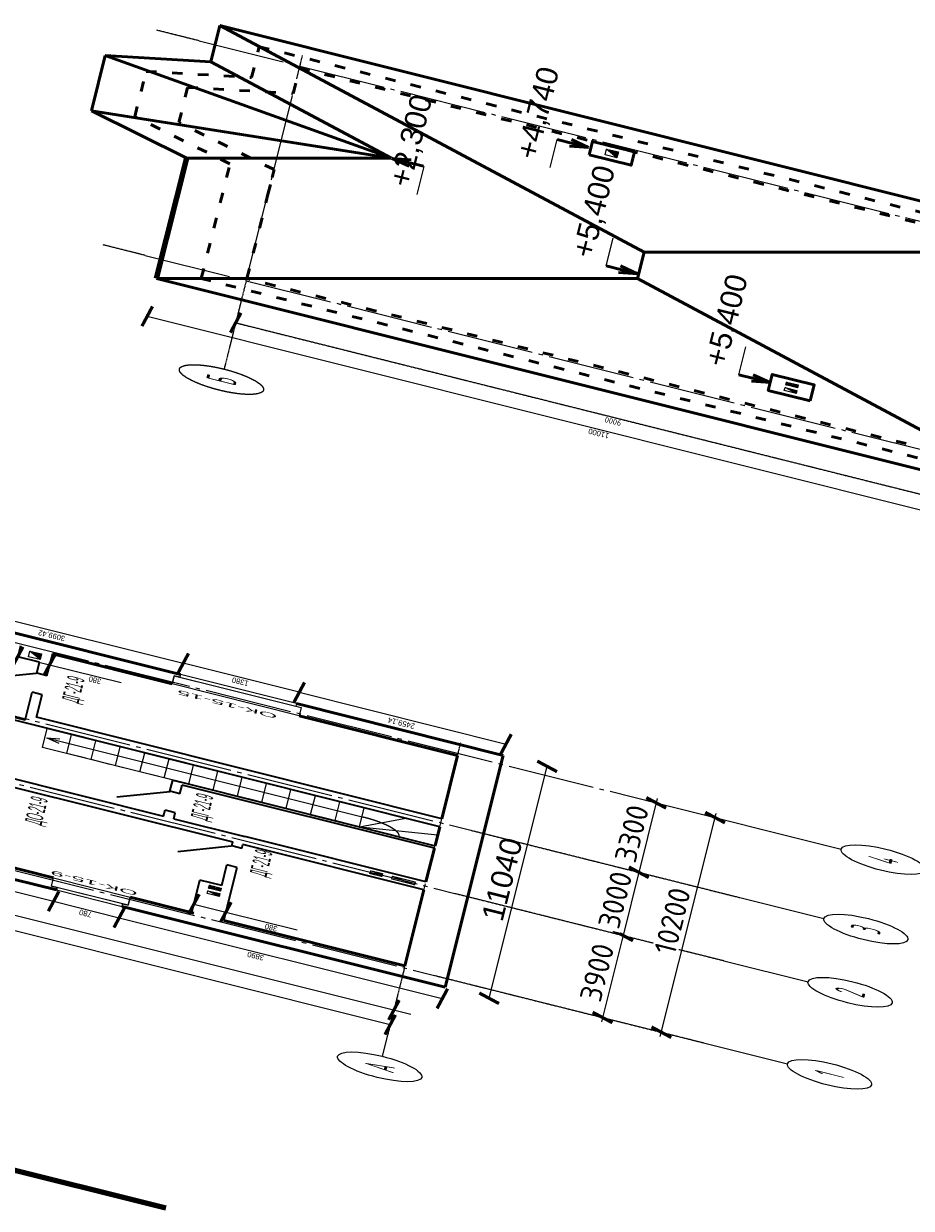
# Model space of a CAD drawing. Header units: millimetres. Extents: x -2096172177 to 2055029645, y -728784453 to 1899906214.
# Tile 34 of 109: x -1955633114 to -1929923873, y 1631205585 to 1665513615. Entities that reach past the tile are written whole.
import ezdxf
from ezdxf.enums import TextEntityAlignment as Align

# ---------------------------------------------------------------- set-up
doc = ezdxf.new("R2010")
doc.units = ezdxf.units.MM
doc.linetypes.add('ACAD_ISO03W100', pattern=[30, 12, -18])
doc.linetypes.add('DASHDOT_axis', pattern=[24, 20, -1.5, 1, -1.5])
for name, color, linetype, lineweight in [('Вентканалы', 214, 'Continuous', 18), ('Внутренние стены', 3, 'Continuous', 35), ('Высоты крыши', 3, 'Continuous', 18), ('Двери', 20, 'Continuous', 25), ('Крыша', 30, 'Continuous', 50), ('Лестница', 7, 'Continuous', 25), ('Наружные стены', 1, 'Continuous', 50), ('Окна и двери', 4, 'Continuous', 25), ('Простенки и окна', 80, 'Continuous', 18), ('Размеры', 40, 'Continuous', 18), ('Размеры окон', 6, 'Continuous', 18), ('Размеры стен', 5, 'Continuous', 18), ('Рамка', 2, 'Continuous', 100), ('Толщины привязок', 130, 'Continuous', 18)]:
    doc.layers.add(name, color=color, linetype=linetype, lineweight=lineweight)
doc.styles.add('GOST-2.304_Type-B', font='GOST Common.ttf')
doc.styles.add('Аннотативный', font='arial.ttf')
doc.styles.add('стиль для стен', font='arial.ttf')
doc.dimstyles.new('SPDS_units-mm', dxfattribs={"dimtxt": 2.5, "dimasz": 2.5, "dimexe": 1.25, "dimexo": 0.625, "dimtad": 1, "dimdec": 0, "dimtxsty": 'GOST-2.304_Type-B', "dimblk": 'ARCHTICK', "dimcen": 2.5, "dimdle": 2, "dimaunit": 1, "dimadec": 1, "dimazin": 2, "dimtfac": 1, "dimtdec": 0, "dimtmove": 1, "dimatfit": 3, "dimfxl": 1, "dimtfill": 1, "dimlwd": -1, "dimlwe": -1, "dimarcsym": 0})
doc.dimstyles.new('Для размеров СТЕН', dxfattribs={"dimtxt": 2.5, "dimasz": 2.5, "dimexe": 1.25, "dimexo": 0.625, "dimtad": 1, "dimtxsty": 'стиль для стен', "dimblk": 'ARCHTICK', "dimcen": 2.5, "dimadec": 0, "dimazin": 0, "dimtfac": 1, "dimtmove": 0, "dimatfit": 3, "dimfxl": 1, "dimarcsym": 0})

# ---------------------------------------------------------------- blocks, each defined once
blk = doc.blocks.new('_ArchTick')
at = {"color": 0, "linetype": 'ByBlock', "const_width": 0.15}
blk.add_lwpolyline([(-0.5, -0.5), (0.5, 0.5)], dxfattribs=at)
blk = doc.blocks.new('*D442')
at = {"color": 0, "linetype": 'Continuous', "transparency": 16777216}
for p, q in [((1776003, 907483), (1776003, 907545)), ((1786203, 907483), (1786203, 907545)), ((1775803, 907420), (1786403, 907420))]:
    blk.add_line(p, q, dxfattribs=at)
at = {"layer": 'Defpoints', "color": 0, "linetype": 'Continuous', "transparency": 16777216}
for p in [(1776003, 907420), (1786203, 907420), (1786203, 907420)]:
    blk.add_point(p, dxfattribs=at)
at = {"color": 0, "linetype": 'Continuous', "transparency": 16777216, "xscale": 250, "yscale": 250, "zscale": 250, "rotation": 180}
blk.add_blockref('_ArchTick', (1776003, 907420), dxfattribs=at)
at = {"color": 0, "linetype": 'Continuous', "transparency": 16777216, "xscale": 250, "yscale": 250, "zscale": 250}
blk.add_blockref('_ArchTick', (1786203, 907420), dxfattribs=at)
at = {"color": 0, "linetype": 'Continuous', "transparency": 16777216, "insert": (1781103, 907608), "char_height": 250, "attachment_point": 5, "style": 'GOST-2.304_Type-B', "bg_fill": 3, "box_fill_scale": 1.1, "bg_fill_color": 256, "bg_fill_true_color": 13158600, "bg_fill_transparency": 0}
blk.add_mtext('10200', dxfattribs=at)
blk = doc.blocks.new('*D443')
at = {"color": 0, "linetype": 'Continuous', "transparency": 16777216}
for p, q in [((1780103, 908120), (1775803, 908120)), ((1776003, 908183), (1776003, 908245)), ((1779903, 908183), (1779903, 908245))]:
    blk.add_line(p, q, dxfattribs=at)
at = {"layer": 'Defpoints', "color": 0, "linetype": 'Continuous', "transparency": 16777216}
for p in [(1776003, 908120), (1776003, 908120), (1779903, 908120)]:
    blk.add_point(p, dxfattribs=at)
at = {"color": 0, "linetype": 'Continuous', "transparency": 16777216, "xscale": 250, "yscale": 250, "zscale": 250, "rotation": 180}
blk.add_blockref('_ArchTick', (1776003, 908120), dxfattribs=at)
at = {"color": 0, "linetype": 'Continuous', "transparency": 16777216, "xscale": 250, "yscale": 250, "zscale": 250}
blk.add_blockref('_ArchTick', (1779903, 908120), dxfattribs=at)
at = {"color": 0, "linetype": 'Continuous', "transparency": 16777216, "insert": (1777953, 908308), "char_height": 250, "attachment_point": 5, "style": 'GOST-2.304_Type-B', "bg_fill": 3, "box_fill_scale": 1.1, "bg_fill_color": 256, "bg_fill_true_color": 13158600, "bg_fill_transparency": 0}
blk.add_mtext('3900', dxfattribs=at)
blk = doc.blocks.new('*D444')
at = {"color": 0, "linetype": 'Continuous', "transparency": 16777216}
for p, q in [((1783103, 908120), (1779703, 908120)), ((1779903, 908183), (1779903, 908245)), ((1782903, 908183), (1782903, 908245))]:
    blk.add_line(p, q, dxfattribs=at)
at = {"layer": 'Defpoints', "color": 0, "linetype": 'Continuous', "transparency": 16777216}
for p in [(1779903, 908120), (1779903, 908120), (1782903, 908120)]:
    blk.add_point(p, dxfattribs=at)
at = {"color": 0, "linetype": 'Continuous', "transparency": 16777216, "xscale": 250, "yscale": 250, "zscale": 250, "rotation": 180}
blk.add_blockref('_ArchTick', (1779903, 908120), dxfattribs=at)
at = {"color": 0, "linetype": 'Continuous', "transparency": 16777216, "xscale": 250, "yscale": 250, "zscale": 250}
blk.add_blockref('_ArchTick', (1782903, 908120), dxfattribs=at)
at = {"color": 0, "linetype": 'Continuous', "transparency": 16777216, "insert": (1781403, 908308), "char_height": 250, "attachment_point": 5, "style": 'GOST-2.304_Type-B', "bg_fill": 3, "box_fill_scale": 1.1, "bg_fill_color": 256, "bg_fill_true_color": 13158600, "bg_fill_transparency": 0}
blk.add_mtext('3000', dxfattribs=at)
blk = doc.blocks.new('*D445')
at = {"color": 0, "linetype": 'Continuous', "transparency": 16777216}
for p, q in [((1786403, 908120), (1782703, 908120)), ((1782903, 908183), (1782903, 908245)), ((1786203, 908183), (1786203, 908245))]:
    blk.add_line(p, q, dxfattribs=at)
at = {"layer": 'Defpoints', "color": 0, "linetype": 'Continuous', "transparency": 16777216}
for p in [(1782903, 908120), (1782903, 908120), (1786203, 908120)]:
    blk.add_point(p, dxfattribs=at)
at = {"color": 0, "linetype": 'Continuous', "transparency": 16777216, "xscale": 250, "yscale": 250, "zscale": 250, "rotation": 180}
blk.add_blockref('_ArchTick', (1782903, 908120), dxfattribs=at)
at = {"color": 0, "linetype": 'Continuous', "transparency": 16777216, "xscale": 250, "yscale": 250, "zscale": 250}
blk.add_blockref('_ArchTick', (1786203, 908120), dxfattribs=at)
at = {"color": 0, "linetype": 'Continuous', "transparency": 16777216, "insert": (1784553, 908308), "char_height": 250, "attachment_point": 5, "style": 'GOST-2.304_Type-B', "bg_fill": 3, "box_fill_scale": 1.1, "bg_fill_color": 256, "bg_fill_true_color": 13158600, "bg_fill_transparency": 0}
blk.add_mtext('3300', dxfattribs=at)
blk = doc.blocks.new('*D446')
at = {"layer": 'Defpoints', "color": 0, "transparency": 16777216}
for p in [(1775593, 914589), (1775055, 913809), (1775593, 913809)]:
    blk.add_point(p, dxfattribs=at)
at = {"layer": 'Простенки и окна', "color": 0, "lineweight": -2, "transparency": 16777216}
blk.add_line((1775055, 914589), (1775055, 913809), dxfattribs=at)
at = {"layer": 'Простенки и окна', "color": 0, "lineweight": -2, "transparency": 16777216, "xscale": 250, "yscale": 250, "zscale": 250}
for p, rotation in [((1775055, 914589), 90), ((1775055, 913809), 270)]:
    blk.add_blockref('_ArchTick', p, dxfattribs=dict(at, rotation=rotation))
at = {"layer": 'Простенки и окна', "color": 0, "transparency": 16777216, "insert": (1774867, 914199), "char_height": 250, "attachment_point": 5, "rotation": 90, "style": 'стиль для стен'}
blk.add_mtext('780', dxfattribs=at)
blk = doc.blocks.new('*D450')
at = {"layer": 'Defpoints', "color": 0, "transparency": 16777216}
for p in [(1786613, 913805), (1787151, 913805), (1786613, 912425)]:
    blk.add_point(p, dxfattribs=at)
at = {"layer": 'Простенки и окна', "color": 0, "lineweight": -2, "transparency": 16777216}
blk.add_line((1787151, 912425), (1787151, 913805), dxfattribs=at)
at = {"layer": 'Простенки и окна', "color": 0, "lineweight": -2, "transparency": 16777216, "xscale": 250, "yscale": 250, "zscale": 250}
for p, rotation in [((1787151, 913805), 90), ((1787151, 912425), 270)]:
    blk.add_blockref('_ArchTick', p, dxfattribs=dict(at, rotation=rotation))
at = {"layer": 'Простенки и окна', "color": 0, "transparency": 16777216, "insert": (1786964, 913115), "char_height": 250, "attachment_point": 5, "rotation": 90, "style": 'стиль для стен'}
blk.add_mtext('1380', dxfattribs=at)
blk = doc.blocks.new('*D451')
at = {"layer": 'Defpoints', "color": 0, "transparency": 16777216}
for p in [(1775055, 913809), (1775055, 909966), (1775593, 909966)]:
    blk.add_point(p, dxfattribs=at)
at = {"layer": 'Простенки и окна', "color": 0, "lineweight": -2, "transparency": 16777216}
blk.add_line((1775055, 913809), (1775055, 909966), dxfattribs=at)
at = {"layer": 'Простенки и окна', "color": 0, "lineweight": -2, "transparency": 16777216, "xscale": 250, "yscale": 250, "zscale": 250}
for p, rotation in [((1775055, 913809), 90), ((1775055, 909966), 270)]:
    blk.add_blockref('_ArchTick', p, dxfattribs=dict(at, rotation=rotation))
at = {"layer": 'Простенки и окна', "color": 0, "transparency": 16777216, "insert": (1774867, 912175), "char_height": 250, "attachment_point": 5, "rotation": 90, "style": 'стиль для стен'}
blk.add_mtext('3890', dxfattribs=at)
blk = doc.blocks.new('*D453')
at = {"layer": 'Defpoints', "color": 0, "transparency": 16777216}
for p in [(1775054, 916924), (1775054, 914589), (1775057, 914589)]:
    blk.add_point(p, dxfattribs=at)
at = {"layer": 'Простенки и окна', "color": 0, "lineweight": -2, "transparency": 16777216}
blk.add_line((1775057, 916924), (1775057, 914589), dxfattribs=at)
at = {"layer": 'Простенки и окна', "color": 0, "lineweight": -2, "transparency": 16777216, "xscale": 250, "yscale": 250, "zscale": 250}
for p, rotation in [((1775057, 916924), 90), ((1775057, 914589), 270)]:
    blk.add_blockref('_ArchTick', p, dxfattribs=dict(at, rotation=rotation))
at = {"layer": 'Простенки и окна', "color": 0, "transparency": 16777216, "insert": (1774869, 915757), "char_height": 250, "attachment_point": 5, "rotation": 90, "style": 'стиль для стен'}
blk.add_mtext('2330', dxfattribs=at)
blk = doc.blocks.new('*D460')
at = {"layer": 'Defpoints', "color": 0, "transparency": 16777216}
for p in [(1787148, 916905), (1787151, 913805), (1787151, 913805)]:
    blk.add_point(p, dxfattribs=at)
at = {"layer": 'Простенки и окна', "color": 0, "lineweight": -2, "transparency": 16777216}
blk.add_line((1787151, 916905), (1787151, 913805), dxfattribs=at)
at = {"layer": 'Простенки и окна', "color": 0, "lineweight": -2, "transparency": 16777216, "xscale": 250, "yscale": 250, "zscale": 250}
for p, rotation in [((1787151, 916905), 90), ((1787151, 913805), 270)]:
    blk.add_blockref('_ArchTick', p, dxfattribs=dict(at, rotation=rotation))
at = {"layer": 'Простенки и окна', "color": 0, "transparency": 16777216, "insert": (1786939, 915355), "char_height": 250, "attachment_point": 5, "rotation": 90, "style": 'стиль для стен'}
blk.add_mtext('3099,42', dxfattribs=at)
blk = doc.blocks.new('*D464')
at = {"layer": 'Defpoints', "color": 0, "transparency": 16777216}
for p in [(1776103, 913011), (1776103, 912631), (1776500, 912631)]:
    blk.add_point(p, dxfattribs=at)
at = {"layer": 'Толщины привязок', "color": 0, "lineweight": -2, "transparency": 16777216}
for p, q in [((1776165, 913011), (1776625, 913011)), ((1776500, 913011), (1776500, 912631)), ((1776165, 912631), (1776625, 912631)), ((1776500, 912631), (1776500, 911781))]:
    blk.add_line(p, q, dxfattribs=at)
at = {"layer": 'Толщины привязок', "color": 0, "lineweight": -2, "transparency": 16777216, "xscale": 250, "yscale": 250, "zscale": 250}
for p, rotation in [((1776500, 913011), 90), ((1776500, 912631), 270)]:
    blk.add_blockref('_ArchTick', p, dxfattribs=dict(at, rotation=rotation))
at = {"layer": 'Толщины привязок', "color": 0, "transparency": 16777216, "insert": (1776313, 912081), "char_height": 250, "attachment_point": 5, "rotation": 90, "style": 'стиль для стен'}
blk.add_mtext('380', dxfattribs=at)
blk = doc.blocks.new('*D467')
at = {"layer": 'Defpoints', "color": 0, "transparency": 16777216}
for p in [(1785963, 915676), (1785591, 915296), (1785963, 915296)]:
    blk.add_point(p, dxfattribs=at)
at = {"layer": 'Толщины привязок', "color": 0, "lineweight": -2, "transparency": 16777216}
for p, q in [((1785900, 915676), (1785466, 915676)), ((1785591, 915676), (1785591, 915296)), ((1785900, 915296), (1785466, 915296)), ((1785591, 915296), (1785591, 914446))]:
    blk.add_line(p, q, dxfattribs=at)
at = {"layer": 'Толщины привязок', "color": 0, "lineweight": -2, "transparency": 16777216, "xscale": 250, "yscale": 250, "zscale": 250}
for p, rotation in [((1785591, 915676), 90), ((1785591, 915296), 270)]:
    blk.add_blockref('_ArchTick', p, dxfattribs=dict(at, rotation=rotation))
at = {"layer": 'Толщины привязок', "color": 0, "transparency": 16777216, "insert": (1785404, 914746), "char_height": 250, "attachment_point": 5, "rotation": 90, "style": 'стиль для стен'}
blk.add_mtext('380', dxfattribs=at)
blk = doc.blocks.new('л')
at = {"layer": 'Лестница'}
blk.add_line((0, 0), (900, 0), dxfattribs=at)
blk = doc.blocks.new('а')
at = {"layer": 'Лестница'}
blk.add_blockref('л', (-900, 0), dxfattribs=at)
blk = doc.blocks.new('*D468')
at = {"layer": 'Defpoints', "color": 0, "transparency": 16777216}
for p in [(1775593, 909966), (1786613, 909966), (1786613, 909443)]:
    blk.add_point(p, dxfattribs=at)
at = {"layer": 'Простенки и окна', "color": 0, "lineweight": -2, "transparency": 16777216}
blk.add_line((1775593, 909443), (1786613, 909443), dxfattribs=at)
at = {"layer": 'Простенки и окна', "color": 0, "lineweight": -2, "transparency": 16777216, "xscale": 250, "yscale": 250, "zscale": 250, "rotation": 180}
blk.add_blockref('_ArchTick', (1775593, 909443), dxfattribs=at)
at = {"layer": 'Простенки и окна', "color": 0, "lineweight": -2, "transparency": 16777216, "xscale": 250, "yscale": 250, "zscale": 250}
blk.add_blockref('_ArchTick', (1786613, 909443), dxfattribs=at)
at = {"layer": 'Простенки и окна', "color": 0, "transparency": 16777216, "insert": (1781060, 909630), "char_height": 250, "attachment_point": 5, "style": 'стиль для стен'}
blk.add_mtext('11040', dxfattribs=at)
blk = doc.blocks.new('*D469')
at = {"layer": 'Defpoints', "color": 0, "transparency": 16777216}
for p in [(1787151, 912425), (1786613, 909966), (1787151, 909966)]:
    blk.add_point(p, dxfattribs=at)
at = {"layer": 'Простенки и окна', "color": 0, "lineweight": -2, "transparency": 16777216}
blk.add_line((1787151, 912425), (1787151, 909966), dxfattribs=at)
at = {"layer": 'Простенки и окна', "color": 0, "lineweight": -2, "transparency": 16777216, "xscale": 250, "yscale": 250, "zscale": 250}
for p, rotation in [((1787151, 912425), 90), ((1787151, 909966), 270)]:
    blk.add_blockref('_ArchTick', p, dxfattribs=dict(at, rotation=rotation))
at = {"layer": 'Простенки и окна', "color": 0, "transparency": 16777216, "insert": (1786938, 911196), "char_height": 250, "attachment_point": 5, "rotation": 90, "style": 'стиль для стен'}
blk.add_mtext('2459,14', dxfattribs=at)
blk = doc.blocks.new('*D659')
at = {"layer": 'Defpoints', "color": 0, "ltscale": 10, "transparency": 16777216}
for p in [(1804056, 915180), (1802266, 904417), (1804056, 904417)]:
    blk.add_point(p, dxfattribs=at)
at = {"layer": 'Размеры', "color": 0, "lineweight": -2, "ltscale": 10, "transparency": 16777216}
blk.add_line((1802266, 915180), (1802266, 904417), dxfattribs=at)
at = {"layer": 'Размеры', "color": 0, "lineweight": -2, "ltscale": 10, "transparency": 16777216, "xscale": 250, "yscale": 250, "zscale": 250}
for p, rotation in [((1802266, 915180), 90), ((1802266, 904417), 270)]:
    blk.add_blockref('_ArchTick', p, dxfattribs=dict(at, rotation=rotation))
at = {"layer": 'Размеры', "color": 0, "lineweight": 18, "ltscale": 10, "transparency": 16777216, "insert": (1802078, 909798), "char_height": 250, "attachment_point": 5, "rotation": 90, "style": 'стиль для стен'}
blk.add_mtext('11000', dxfattribs=at)
blk = doc.blocks.new('Фасад (на основе 1 эт)')
at = {"layer": 'Вентканалы'}
h = blk.add_hatch(color=256, dxfattribs=at)
h.dxf.hatch_style = 1
h.paths.add_polyline_path([(1785712.891, 915416.049), (1785982.891, 915416.049), (1785982.891, 915556.049)])
h = blk.add_hatch(color=256, dxfattribs=at)
h.dxf.hatch_style = 1
h.paths.add_polyline_path([(1777118.204, 912751.049), (1777258.204, 912751.049), (1777258.204, 912891.049)])
h = blk.add_hatch(color=256, dxfattribs=at)
h.dxf.hatch_style = 1
h.paths.add_polyline_path([(1777518.204, 912891.049), (1777378.204, 912891.049), (1777448.204, 912821.049)])
h.paths.add_polyline_path([(1777518.204, 912751.049), (1777448.204, 912821.049), (1777378.204, 912751.049)])
h = blk.add_hatch(color=256, dxfattribs=at)
h.dxf.hatch_style = 1
h.paths.add_polyline_path([(1779832.891, 910986.049), (1779972.891, 910986.049), (1779972.891, 911126.049)])
h = blk.add_hatch(color=256, dxfattribs=at)
h.dxf.hatch_style = 1
h.paths.add_polyline_path([(1779972.891, 910866.049), (1779832.891, 910596.049), (1779972.891, 910596.049)])
h = blk.add_hatch(color=256, dxfattribs=at)
h.dxf.hatch_style = 1
h.paths.add_polyline_path([(1814615.704, 910366.546), (1814885.704, 910366.546), (1814885.704, 910506.546)])
h = blk.add_hatch(color=256, dxfattribs=at)
h.dxf.hatch_style = 1
h.paths.add_polyline_path([(1806080.704, 907701.546), (1806220.704, 907701.546), (1806220.704, 907841.546)])
h = blk.add_hatch(color=256, dxfattribs=at)
h.dxf.hatch_style = 1
h.paths.add_polyline_path([(1806480.704, 907841.546), (1806340.704, 907841.546), (1806410.704, 907771.546)])
h.paths.add_polyline_path([(1806480.704, 907701.546), (1806410.704, 907771.546), (1806340.704, 907701.546)])
at = {"linetype": 'DASHDOT_axis', "lineweight": 20, "ltscale": 100}
for p, q in [((1776002.891, 921176.049), (1776002.891, 910120.153)), ((1779902.891, 921176.049), (1779902.891, 910120.153)), ((1782902.891, 921176.049), (1782902.893, 910120.153)), ((1804965.704, 915371.546), (1804965.704, 902171.546)), ((1815165.704, 915371.546), (1815165.704, 902171.546))]:
    blk.add_line(p, q, dxfattribs=at)
at = {"linetype": 'Continuous'}
for p, q in [((1773302.891, 910476.049), (1773302.891, 920876.049)), ((1774002.891, 919676.049), (1774002.891, 910276.049)), ((1772802.891, 910476.049), (1771802.891, 910476.049)), ((1773940.391, 910476.049), (1773877.891, 910476.049)), ((1773940.391, 910476.049), (1773877.891, 910476.049)), ((1786202.891, 908182.653), (1786202.891, 905920.153)), ((1776002.891, 906920.153), (1776002.891, 905920.153)), ((1776002.891, 906920.153), (1776002.891, 905920.153)), ((1776002.891, 906920.153), (1776002.891, 905920.153)), ((1779902.891, 906920.153), (1779902.891, 905920.153)), ((1782902.891, 906920.153), (1782902.891, 905920.153))]:
    blk.add_line(p, q, dxfattribs=at)
at = {"linetype": 'DASHDOT_axis'}
for p, q in [((1804965.704, 915371.546), (1804965.704, 915871.546)), ((1815165.704, 915371.546), (1815165.704, 915871.546)), ((1801765.704, 914171.546), (1800765.704, 914171.546)), ((1804965.704, 914171.546), (1801765.704, 914171.546)), ((1802903.204, 914171.546), (1802840.704, 914171.546)), ((1802903.204, 914171.546), (1802840.704, 914171.546)), ((1815165.704, 914171.546), (1815665.704, 914171.546)), ((1776002.891, 910476.049), (1772802.891, 910476.049)), ((1786202.891, 910476.049), (1786702.891, 910476.049)), ((1779902.891, 910120.153), (1779902.891, 906920.153)), ((1782902.891, 910120.153), (1782902.891, 906920.153))]:
    blk.add_line(p, q, dxfattribs=at)
at = {"linetype": 'DASHDOT_axis', "lineweight": 15, "ltscale": 100}
for p, q in [((1804965.704, 914171.546), (1815165.704, 914171.546)), ((1776002.891, 910476.049), (1786202.891, 910476.049))]:
    blk.add_line(p, q, dxfattribs=at)
at = {"linetype": 'DASHDOT_axis'}
blk.add_circle((1800265.704, 914171.546), 500, dxfattribs=at)
at = {"linetype": 'Continuous'}
for centre in [(1771302.891, 910476.049), (1776002.891, 905420.153), (1779902.891, 905420.153), (1782902.891, 905420.153), (1786202.891, 905420.153)]:
    blk.add_circle(centre, 500, dxfattribs=at)
at = {"layer": 'Вентканалы'}
for p, q in [((1785712.891, 915416.049), (1785982.891, 915556.049)), ((1777118.204, 912751.049), (1777258.204, 912891.049)), ((1777378.204, 912751.049), (1777518.204, 912891.049)), ((1777378.204, 912891.049), (1777518.204, 912751.049)), ((1779972.891, 910866.049), (1779832.891, 910596.049)), ((1814615.704, 910366.991), (1814885.704, 910506.991)), ((1806080.704, 907701.546), (1806220.704, 907841.546)), ((1806340.704, 907701.546), (1806480.704, 907841.546)), ((1806340.704, 907841.546), (1806480.704, 907701.546))]:
    blk.add_line(p, q, dxfattribs=at)
for points in [[(1785712.891, 915556.049), (1785982.891, 915556.049), (1785982.891, 915416.049), (1785712.891, 915416.049)], [(1777118.204, 912891.049), (1777258.204, 912891.049), (1777258.204, 912751.049), (1777118.204, 912751.049)], [(1777378.204, 912891.049), (1777518.204, 912891.049), (1777518.204, 912751.049), (1777378.204, 912751.049)], [(1779832.891, 911126.049), (1779972.891, 911126.049), (1779972.891, 910986.049), (1779832.891, 910986.049)], [(1779832.891, 910596.049), (1779832.891, 910866.049), (1779972.891, 910866.049), (1779972.891, 910596.049)], [(1814615.704, 910506.546), (1814885.704, 910506.546), (1814885.704, 910366.546), (1814615.704, 910366.546)], [(1806080.704, 907841.546), (1806220.704, 907841.546), (1806220.704, 907701.546), (1806080.704, 907701.546)], [(1806340.704, 907841.546), (1806480.704, 907841.546), (1806480.704, 907701.546), (1806340.704, 907701.546)]]:
    blk.add_lwpolyline(points, close=True, dxfattribs=at)
at = {"layer": 'Вентканалы', "linetype": 'ACAD_ISO03W100'}
blk.add_lwpolyline([(1779832.891, 911126.049), (1779972.891, 911126.049), (1779972.891, 910986.049), (1779832.891, 910986.049)], close=True, dxfattribs=at)
at = {"layer": 'Вентканалы', "lineweight": 50, "ltscale": 10}
for points in [[(1814435.704, 910686.546), (1815065.704, 910686.546), (1815065.704, 910186.546), (1814435.704, 910186.546)], [(1805900.704, 907521.546), (1806660.704, 907521.546), (1806660.704, 908021.546), (1805900.704, 908021.546)]]:
    blk.add_lwpolyline(points, close=True, dxfattribs=at)
at = {"layer": 'Внутренние стены'}
for p, q in [((1779712.891, 915982.968), (1779712.891, 912751.049)), ((1780092.891, 915982.968), (1780092.891, 913596.049)), ((1782712.891, 915296.049), (1782712.891, 916008.464)), ((1782832.891, 915415.44), (1782832.891, 916008.464)), ((1784223.605, 916005.524), (1785063.392, 915424.946)), ((1786102.891, 915676.049), (1785592.891, 915676.049)), ((1785592.891, 915415.44), (1785592.891, 915676.049)), ((1786102.891, 915676.049), (1786040.391, 915676.049)), ((1782832.891, 915415.44), (1783092.891, 915415.44)), ((1783092.891, 915415.44), (1784167.894, 915415.44)), ((1784167.894, 915295.44), (1784167.894, 915415.44)), ((1785067.894, 915415.44), (1785593.357, 915415.44)), ((1785067.894, 915295.44), (1785067.894, 915415.44)), ((1782712.891, 915290.902), (1782712.891, 915296.049)), ((1782712.891, 910476.049), (1782712.891, 915295.44)), ((1783092.891, 910476.049), (1783092.891, 915295.44)), ((1786102.891, 915296.049), (1785592.891, 915296.049)), ((1786102.891, 915296.049), (1786040.391, 915296.049)), ((1780431.301, 914173.468), (1781271.088, 913592.89)), ((1780092.891, 913596.049), (1780378.634, 913596.049)), ((1780378.634, 913476.049), (1780378.634, 913596.049)), ((1781278.634, 913596.049), (1781812.083, 913596.049)), ((1781278.634, 913476.049), (1781278.634, 913596.049)), ((1781812.083, 913596.049), (1781812.083, 913476.049)), ((1780092.891, 913476.049), (1780092.891, 912631.049)), ((1781692.083, 910476.049), (1781692.083, 913476.049)), ((1781812.083, 913476.049), (1781812.083, 910476.049)), ((1778676.335, 913338.209), (1779516.121, 912757.63)), ((1776102.891, 913011.049), (1777638.204, 913011.049)), ((1777638.204, 912749.84), (1777638.204, 913012.258)), ((1776102.891, 912631.049), (1778623.667, 912631.049)), ((1777638.204, 912751.049), (1778623.667, 912751.049)), ((1777638.204, 912629.84), (1777638.204, 912631.049)), ((1778623.667, 912631.049), (1778623.52, 912751.049)), ((1779523.667, 912751.049), (1779712.891, 912751.049)), ((1779523.667, 912631.049), (1779523.667, 912751.049)), ((1779523.667, 912631.049), (1779712.891, 912631.049)), ((1779712.891, 910476.049), (1779712.891, 912631.049)), ((1780092.891, 910476.049), (1780092.891, 912631.049))]:
    blk.add_line(p, q, dxfattribs=at)
at = {"layer": 'Внутренние стены', "color": 3}
for p, q in [((1783092.891, 915295.44), (1784167.894, 915295.44)), ((1785067.894, 915295.44), (1785593.357, 915295.44)), ((1780092.891, 913476.049), (1780378.634, 913476.049)), ((1781278.634, 913476.049), (1781692.083, 913476.049))]:
    blk.add_line(p, q, dxfattribs=at)
at = {"layer": 'Высоты крыши', "lineweight": 50, "ltscale": 10}
for p, q in [((1812071.29, 912879.804), (1811917.233, 912667.264)), ((1812071.29, 912507.602), (1812071.29, 912879.804)), ((1812071.29, 912879.804), (1812221.646, 912664.811)), ((1814757.764, 911086.22), (1814757.764, 910714.018)), ((1814757.764, 910714.018), (1814607.408, 910929.011)), ((1814757.764, 910714.018), (1814911.821, 910926.559)), ((1809656.99, 910183.699), (1809656.99, 909811.497)), ((1809656.99, 909811.497), (1809506.634, 910026.49)), ((1809656.99, 909811.497), (1809811.047, 910024.037)), ((1806275.365, 908393.747), (1806275.365, 908021.546)), ((1806275.365, 908021.546), (1806125.009, 908236.539)), ((1806275.365, 908021.546), (1806429.422, 908234.086))]:
    blk.add_line(p, q, dxfattribs=at)
at = {"layer": 'Высоты крыши'}
for p, q in [((1810737.098, 912499.997), (1812066.467, 912499.997)), ((1813434.537, 911086.22), (1814763.905, 911086.22)), ((1809651.365, 910183.699), (1810980.734, 910183.699)), ((1806269.74, 908393.747), (1807599.108, 908393.747))]:
    blk.add_line(p, q, dxfattribs=at)
at = {"layer": 'Крыша', "color": 5, "lineweight": 50}
for p, q in [((1809782.092, 915180.442), (1810824.583, 916378.86)), ((1810824.583, 916378.86), (1813454.425, 916378.86)), ((1813454.425, 916378.86), (1814363.687, 915180.442)), ((1804055.704, 901161.546), (1804055.704, 915180.442)), ((1814363.687, 915180.442), (1816075.704, 915180.442)), ((1816075.704, 915180.442), (1816075.704, 904416.546))]:
    blk.add_line(p, q, dxfattribs=at)
at = {"layer": 'Крыша', "lineweight": 50, "ltscale": 10}
for p, q in [((1812072.889, 912889.645), (1810824.583, 916378.86)), ((1813454.425, 916378.86), (1812072.889, 912889.645)), ((1804055.704, 915180.442), (1809437.652, 909798.494)), ((1809782.092, 915180.442), (1812072.889, 912889.645)), ((1816075.704, 915180.442), (1810693.756, 909798.494)), ((1814363.687, 915180.442), (1812072.889, 912889.645)), ((1804055.704, 904416.546), (1809437.652, 909798.494)), ((1809437.652, 909798.494), (1810693.756, 909798.494)), ((1816075.704, 904416.546), (1810693.756, 909798.494))]:
    blk.add_line(p, q, dxfattribs=at)
at = {"layer": 'Крыша', "color": 5, "lineweight": 100}
blk.add_line((1804055.704, 915180.442), (1809782.092, 915180.442), dxfattribs=at)
at = {"layer": 'Лестница'}
for p, q in [((1781812.083, 911375.473), (1781812.083, 915145.473)), ((1781812.083, 915145.473), (1782712.083, 915145.473)), ((1782281.355, 915124.359), (1782281.355, 911354.359)), ((1782712.083, 915145.473), (1782712.083, 910475.473)), ((1781812.083, 914855.473), (1782712.083, 914855.473)), ((1781812.083, 914565.473), (1782712.083, 914565.473)), ((1781812.083, 914275.473), (1782712.083, 914275.473)), ((1781812.083, 913985.473), (1782712.083, 913985.473)), ((1781812.083, 913695.473), (1782712.083, 913695.473)), ((1781812.083, 913405.473), (1782712.083, 913405.473)), ((1781812.083, 913115.473), (1782712.083, 913115.473)), ((1781812.083, 912825.473), (1782712.083, 912825.473)), ((1781812.083, 912535.473), (1782712.083, 912535.473)), ((1781812.083, 912245.473), (1782712.083, 912245.473)), ((1781812.083, 911955.473), (1782712.083, 911955.473)), ((1781812.083, 911665.473), (1782712.083, 911665.473)), ((1781812.083, 911665.473), (1782712.083, 911665.473)), ((1781812.083, 911665.473), (1782712.083, 911665.473)), ((1781812.083, 911665.473), (1782712.083, 911665.473)), ((1781812.083, 911665.473), (1782712.083, 911665.473)), ((1781812.083, 911375.473), (1781812.083, 910475.473)), ((1781812.083, 911375.473), (1782712.083, 911375.473)), ((1781812.083, 911375.473), (1782712.083, 910878.347)), ((1781812.623, 911367.808), (1782319.272, 910476.777)), ((1782712.083, 910475.473), (1781812.083, 910475.473))]:
    blk.add_line(p, q, dxfattribs=at)
at = {"layer": 'Лестница', "linetype": 'DASHDOT_axis', "lineweight": 15, "ltscale": 100}
for p, q in [((1782281.613, 915123.974), (1782178.08, 914974.235)), ((1782281.355, 915124.359), (1782382.649, 914975.324))]:
    blk.add_line(p, q, dxfattribs=at)
blk.add_arc((1781831.355, 911354.359), 450, 270, 0, dxfattribs=at)
at = {"layer": 'Наружные стены'}
for p, q in [((1775592.891, 914589.187), (1775592.891, 916924.294)), ((1786612.891, 916904.605), (1786612.891, 913805.188)), ((1776102.891, 914654.187), (1776102.891, 916859.294)), ((1786102.891, 915296.049), (1786102.891, 913870.188)), ((1775592.891, 909966.049), (1775592.891, 913809.187)), ((1776102.891, 912985.07), (1776102.891, 913744.187)), ((1776102.891, 910476.049), (1776102.891, 912631.049)), ((1786102.891, 912360.188), (1786102.891, 910476.049)), ((1786612.891, 912425.188), (1786612.891, 909966.049)), ((1776102.891, 910476.049), (1779712.891, 910476.049)), ((1780092.891, 910476.049), (1781692.083, 910476.049)), ((1781812.083, 910476.049), (1782712.891, 910476.049)), ((1783092.891, 910476.049), (1786102.891, 910476.049)), ((1775592.891, 909966.049), (1786612.891, 909966.049))]:
    blk.add_line(p, q, dxfattribs=at)
at = {"layer": 'Наружные стены', "linetype": 'ACAD_ISO03W100', "lineweight": 50, "ltscale": 20}
for p, q in [((1810009.851, 914680.442), (1811052.343, 915878.86)), ((1811052.343, 915878.86), (1813206.159, 915878.86)), ((1813206.159, 915878.86), (1814115.421, 914680.442)), ((1810242.924, 914170.442), (1811284.657, 915368.86)), ((1811284.657, 915368.86), (1812952.928, 915368.86)), ((1812952.928, 915368.86), (1813867.681, 914170.442)), ((1804555.704, 901661.546), (1804555.704, 914681.546)), ((1804559.916, 914680.442), (1810009.851, 914680.442)), ((1814115.421, 914680.442), (1815579.916, 914680.442)), ((1815575.704, 914681.546), (1815575.704, 904916.546)), ((1805065.704, 905426.546), (1805065.704, 914171.546)), ((1805069.916, 914170.442), (1810242.924, 914170.442)), ((1810242.924, 914170.442), (1810250.924, 914170.442)), ((1813867.681, 914170.442), (1815069.916, 914170.442)), ((1815065.704, 914171.546), (1815065.704, 905426.546))]:
    blk.add_line(p, q, dxfattribs=at)
at = {"layer": 'Наружные стены', "lineweight": 25}
for points in [[(1775592.891, 914589.187), (1775712.891, 914589.187), (1775712.891, 914654.187), (1776102.891, 914654.187)], [(1786612.893, 913805.186), (1786492.893, 913805.186), (1786492.893, 913870.186), (1786102.893, 913870.186)], [(1775592.891, 913809.187), (1775712.891, 913809.187), (1775712.891, 913744.187), (1776102.891, 913744.187)], [(1786612.893, 912425.186), (1786492.893, 912425.186), (1786492.893, 912360.186), (1786102.893, 912360.186)]]:
    blk.add_lwpolyline(points, dxfattribs=at)
at = {"layer": 'Наружные стены', "linetype": 'ACAD_ISO03W100', "lineweight": 50, "ltscale": 20}
blk.add_lwpolyline([(1809063.916, 914170.442), (1810242.924, 914170.442)], dxfattribs=at)
blk.add_solid([(1809063.916, 914169.775), (1809059.916, 914170.442), (1809063.916, 914171.109)], dxfattribs=at)
at = {"layer": 'Окна и двери'}
for p, q in [((1775712.891, 914589.187), (1775592.891, 914589.187)), ((1775592.891, 914589.187), (1775592.891, 913809.187)), ((1775712.891, 914654.187), (1775712.891, 914589.187)), ((1775712.891, 913809.187), (1775712.891, 914654.187)), ((1775712.891, 914654.187), (1776102.891, 914654.187)), ((1776102.891, 914654.187), (1776102.891, 913744.187)), ((1775712.891, 913744.187), (1775712.891, 914319.187)), ((1786102.891, 912360.188), (1786102.891, 913870.188)), ((1786102.891, 913870.188), (1786492.891, 913870.188)), ((1786492.891, 913870.188), (1786492.891, 913295.188)), ((1775592.891, 913809.187), (1775712.891, 913809.187)), ((1776102.891, 913744.187), (1775712.891, 913744.187)), ((1786612.891, 913805.188), (1786492.891, 913805.188)), ((1786492.891, 913805.188), (1786492.891, 912360.188)), ((1786612.891, 912425.188), (1786612.891, 913805.188))]:
    blk.add_line(p, q, dxfattribs=at)
at = {"layer": 'Размеры', "linetype": 'DASHDOT_axis'}
blk.add_line((1802965.704, 914171.546), (1802965.704, 905426.546), dxfattribs=at)
at = {"layer": 'Размеры стен'}
blk.add_line((1776102.891, 914654.187), (1776102.891, 915354.187), dxfattribs=at)
at = {"layer": 'Рамка'}
blk.add_line((1762583.109, 912472.164), (1762583.109, 971872.164), dxfattribs=at)
at = {"linetype": 'DASHDOT_axis', "xscale": 250, "yscale": 250, "zscale": 250}
for rotation in [270, 90]:
    blk.add_blockref('_ArchTick', (1802965.704, 914171.546), dxfattribs=dict(at, rotation=rotation))
at = {"linetype": 'Continuous', "xscale": 250, "yscale": 250, "zscale": 250}
for p, rotation in [((1773302.891, 910476.049), 270), ((1774002.891, 910476.049), 90), ((1774002.891, 910476.049), 270)]:
    blk.add_blockref('_ArchTick', p, dxfattribs=dict(at, rotation=rotation))
at = {"layer": 'Лестница', "rotation": 90}
for p in [(1781812.083, 914855.473), (1781812.083, 914565.473), (1781812.083, 914275.473), (1781812.083, 913985.473), (1781812.083, 913695.473), (1781812.083, 913405.473), (1781812.083, 913115.473), (1781812.083, 912825.473), (1781812.083, 912535.473), (1781812.083, 912245.473), (1781812.083, 911955.473), (1781812.083, 911665.473)]:
    blk.add_blockref('а', p, dxfattribs=at)
at = {"linetype": 'DASHDOT_axis', "style": 'GOST-2.304_Type-B'}
blk.add_text('Б', height=350, dxfattribs=at).set_placement((1800265.704, 914171.546), align=Align.MIDDLE_CENTER)
at = {"linetype": 'Continuous', "style": 'GOST-2.304_Type-B'}
for s, p in [('А', (1771302.891, 910476.049)), ('1', (1776002.891, 905420.153)), ('2', (1779902.891, 905420.153)), ('3', (1782902.891, 905420.153)), ('4', (1786202.891, 905420.153))]:
    blk.add_text(s, height=350, dxfattribs=at).set_placement(p, align=Align.MIDDLE_CENTER)
at = {"linetype": 'DASHDOT_axis', "insert": (1802778.204, 909671.546), "char_height": 250, "attachment_point": 5, "rotation": 90, "style": 'GOST-2.304_Type-B', "bg_fill": 3, "box_fill_scale": 1.1, "bg_fill_color": 256, "bg_fill_true_color": 13158600, "bg_fill_transparency": 0}
blk.add_mtext('9000', dxfattribs=at)
at = {"layer": 'Высоты крыши', "char_height": 250, "width": 240.39411, "attachment_point": 1, "style": 'стиль для стен'}
for s, insert in [('+2,300', (1810918.878, 912848.97)), ('+4,740', (1813579.652, 911506.389)), ('+5,400', (1809796.481, 910603.867)), ('+5,400', (1806414.855, 908813.916))]:
    blk.add_mtext(s, dxfattribs=dict(at, insert=insert))
at = {"layer": 'Двери', "style": 'Аннотативный'}
for s, p in [('ДО-21-9', (1778281.547, 914936.524)), ('ДГ-21-9', (1784156.527, 914863.604)), ('ДГ-21-9', (1780346.527, 913093.604)), ('ДГ-21-9', (1778496.672, 912274.836))]:
    blk.add_text(s, height=200, dxfattribs=at).set_placement(p)
at = {"layer": 'Размеры окон', "style": 'Аннотативный'}
for s, p in [('ОК-15-9', (1776425.847, 913671.203)), ('ОК-15-15', (1785906.672, 912604.836))]:
    blk.add_text(s, height=200, rotation=90, dxfattribs=at).set_placement(p)
at = {"layer": 'Простенки и окна'}
dim = blk.add_linear_dim(base=(1775056.792, 914589.187), p1=(1775053.709, 916924.294), p2=(1775053.709, 914589.187), angle=90, text='2330', dimstyle='Для размеров СТЕН', override={"dimse1": 1, "dimse2": 1}, dxfattribs=at)
dim.commit()
dim.dimension.update_dxf_attribs({"geometry": '*D453', "text_midpoint": (1774869.292, 915756.741)})
for base, p1, p2, angle, picture, middle in [((1787151.125, 913805.188), (1787147.938, 916904.605), (1787151.125, 913805.188), 90, '*D460', (1786938.625, 915354.896)), ((1775054.617, 913809.187), (1775593.125, 914589.187), (1775593.125, 913809.187), 270, '*D446', (1774867.117, 914199.187)), ((1787151.125, 913805.188), (1786612.617, 912425.188), (1786612.617, 913805.188), 90, '*D450', (1786963.625, 913115.188)), ((1787150.672, 909966.049), (1787151.125, 912425.188), (1786612.891, 909966.049), 90, '*D469', (1786938.172, 911195.618))]:
    dim = blk.add_linear_dim(base=base, p1=p1, p2=p2, angle=angle, dimstyle='Для размеров СТЕН', override={"dimse1": 1, "dimse2": 1}, dxfattribs=at)
    dim.commit()
    dim.dimension.update_dxf_attribs({"geometry": picture, "text_midpoint": middle})
dim = blk.add_linear_dim(base=(1775054.617, 909966.049), p1=(1775054.617, 913809.187), p2=(1775592.891, 909966.049), angle=90, text='3890', dimstyle='Для размеров СТЕН', override={"dimse1": 1, "dimse2": 1}, dxfattribs=at)
dim.commit()
dim.dimension.update_dxf_attribs({"geometry": '*D451', "text_midpoint": (1775054.617, 912174.836), "dimtype": 128})
dim = blk.add_linear_dim(base=(1786612.891, 909442.548), p1=(1775592.891, 909966.049), p2=(1786612.891, 909966.049), text='11040', dimstyle='Для размеров СТЕН', override={"dimse1": 1, "dimse2": 1}, dxfattribs=at)
dim.commit()
dim.dimension.update_dxf_attribs({"geometry": '*D468', "text_midpoint": (1781059.689, 909442.548), "dimtype": 128})
at = {"layer": 'Толщины привязок'}
for base, p1, p2, picture, middle in [((1785591.205, 915296.049), (1785962.891, 915676.049), (1785962.891, 915296.049), '*D467', (1785403.705, 914746.049)), ((1776500.08, 912631.049), (1776102.891, 913011.049), (1776102.891, 912631.049), '*D464', (1776312.58, 912081.049))]:
    dim = blk.add_linear_dim(base=base, p1=p1, p2=p2, angle=90, dimstyle='Для размеров СТЕН', dxfattribs=at)
    dim.commit()
    dim.dimension.update_dxf_attribs({"geometry": picture, "text_midpoint": middle})
at = {"linetype": 'Continuous'}
for base, p1, p2, picture, middle in [((1776002.891, 908120.153), (1779902.891, 908120.153), (1776002.891, 908120.153), '*D443', (1777952.891, 908120.153)), ((1786202.891, 907420.153), (1776002.891, 907420.153), (1786202.891, 907420.153), '*D442', (1781102.891, 907420.153))]:
    dim = blk.add_linear_dim(base=base, p1=p1, p2=p2, dimstyle='SPDS_units-mm', override={"dimscale": 100}, dxfattribs=at)
    dim.commit()
    dim.dimension.update_dxf_attribs({"geometry": picture, "text_midpoint": middle, "dimtype": 128})
at = {"layer": 'Размеры', "lineweight": 18, "ltscale": 10}
dim = blk.add_linear_dim(base=(1802265.704, 904416.546), p1=(1804055.704, 915180.442), p2=(1804055.704, 904416.546), angle=90, text='11000', dimstyle='Для размеров СТЕН', override={"dimse1": 1, "dimse2": 1}, dxfattribs=at)
dim.commit()
dim.dimension.update_dxf_attribs({"geometry": '*D659', "text_midpoint": (1802265.704, 909798.494), "dimtype": 128})
at = {"linetype": 'DASHDOT_axis'}
blk.add_line((1776002.891, 910120.153), (1776002.891, 906920.153), dxfattribs=at)
blk.add_line((1776002.891, 910120.153), (1776002.891, 906920.153), dxfattribs=at)
at = {"linetype": 'Continuous'}
dim = blk.add_linear_dim(base=(1779902.891, 908120.153), p1=(1782902.891, 908120.153), p2=(1779902.891, 908120.153), dimstyle='SPDS_units-mm', override={"dimscale": 100}, dxfattribs=at)
dim.commit()
dim.dimension.update_dxf_attribs({"geometry": '*D444', "text_midpoint": (1781402.891, 908120.153), "dimtype": 128})
dim = blk.add_linear_dim(base=(1782902.891, 908120.153), p1=(1786202.891, 908120.153), p2=(1782902.891, 908120.153), dimstyle='SPDS_units-mm', override={"dimscale": 100}, dxfattribs=at)
dim.commit()
dim.dimension.update_dxf_attribs({"geometry": '*D445', "text_midpoint": (1784552.891, 908120.153), "dimtype": 128})
at = {"linetype": 'DASHDOT_axis', "lineweight": 20, "ltscale": 100}
blk.add_line((1786196.787, 920674.987), (1786202.891, 908120.153), dxfattribs=at)

msp = doc.modelspace()

# ---------------------------------------------------------------- block references
at = {"layer": 'Толщины привязок', "xscale": 628.2340773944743, "yscale": 2510.435367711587, "zscale": 628.2340773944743, "rotation": 75.95032694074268}
msp.add_blockref('Фасад (на основе 1 эт)', (1849251.57, 917631.158), dxfattribs=at)

doc.saveas('drawing.dxf')
